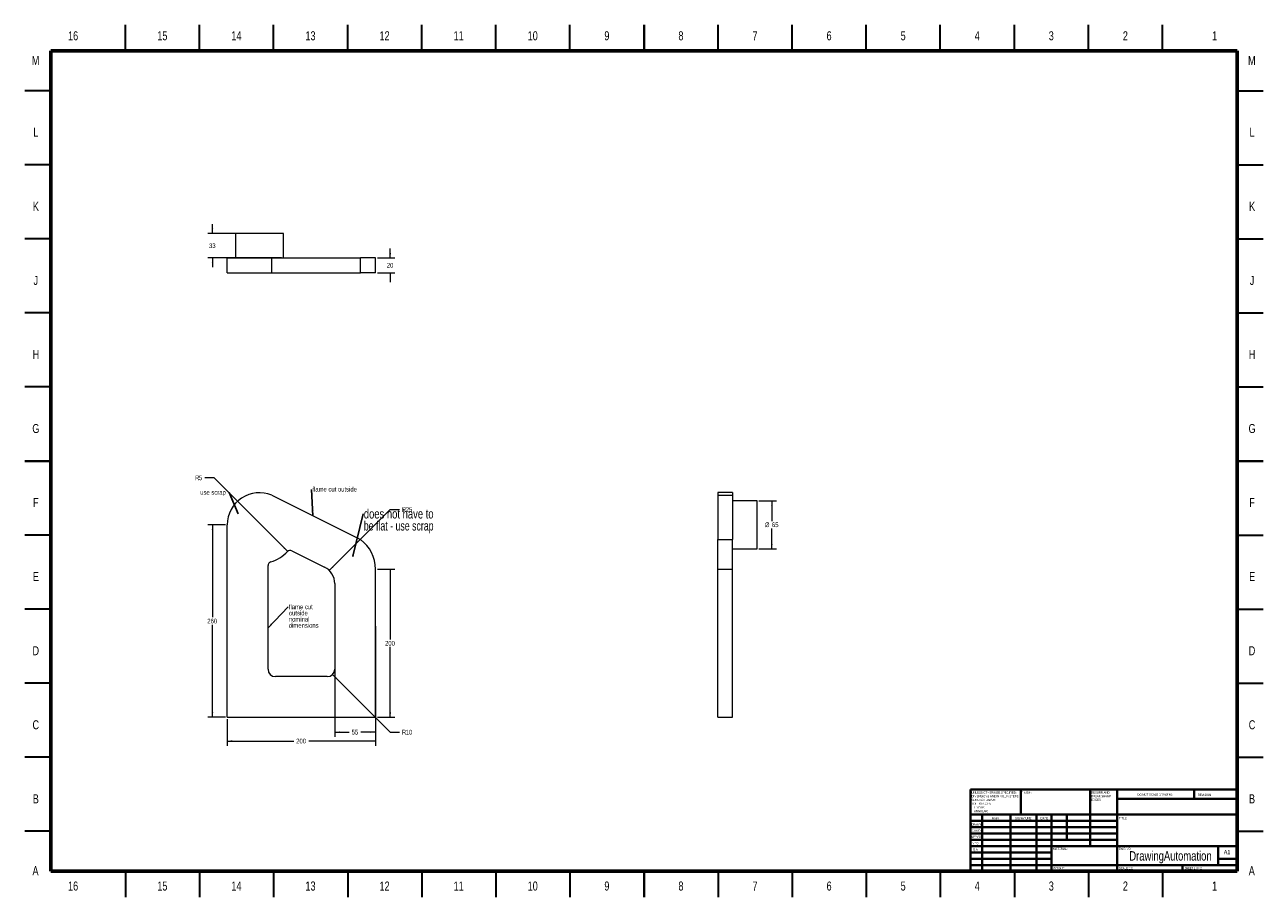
# Paper-space layout 'no cut' of a CAD drawing. Header units: millimetres. Extents: x 2 to 838, y 2 to 592.
import ezdxf

# ---------------------------------------------------------------- set-up
doc = ezdxf.new("R2010")
doc.units = ezdxf.units.MM
doc.styles.add('SLDTEXTSTYLE0', font='TXT', dxfattribs={"width": 0.75})
doc.styles.add('SLDTEXTSTYLE1', font='TXT', dxfattribs={"width": 0.686449})
doc.styles.add('SLDTEXTSTYLE2', font='TXT', dxfattribs={"width": 0.6875})
doc.styles.add('SLDTEXTSTYLE3', font='TXT', dxfattribs={"width": 0.697368})
doc.dimstyles.new('SLDDIMSTYLE0', dxfattribs={"dimtxt": 3.175, "dimasz": 3.302, "dimexe": 0, "dimexo": 0.0625, "dimgap": 0.79375, "dimtad": 0, "dimtih": 1, "dimtoh": 1, "dimlfac": 2, "dimrnd": 1e-09, "dimzin": 12, "dimdsep": 46, "dimtxsty": 'SLDTEXTSTYLE0', "dimsah": 1, "dimcen": 0.09, "dimadec": 0, "dimazin": 3, "dimtfac": 1, "dimtofl": 0, "dimtmove": 0, "dimatfit": 3, "dimfxl": 1, "dimfrac": 2, "dimtolj": 1, "dimtzin": 12, "dimarcsym": 0})
doc.dimstyles.new('SLDDIMSTYLE1', dxfattribs={"dimtxt": 3.175, "dimasz": 3.302, "dimexe": 0, "dimexo": 0.0625, "dimgap": 0.79375, "dimtad": 0, "dimtih": 1, "dimtoh": 1, "dimlfac": 2, "dimrnd": 1e-09, "dimzin": 12, "dimdsep": 46, "dimtxsty": 'SLDTEXTSTYLE0', "dimsah": 1, "dimcen": 0, "dimadec": 0, "dimazin": 3, "dimtfac": 1, "dimtofl": 0, "dimtmove": 0, "dimatfit": 3, "dimfxl": 1, "dimfrac": 2, "dimtolj": 1, "dimtzin": 12, "dimarcsym": 0})
doc.dimstyles.new('SLDDIMSTYLE2', dxfattribs={"dimtxt": 3.175, "dimasz": 3.302, "dimexe": 0, "dimexo": 0.0625, "dimgap": 0.79375, "dimtad": 0, "dimtih": 1, "dimtoh": 1, "dimlfac": 2, "dimrnd": 1e-09, "dimzin": 12, "dimdsep": 46, "dimtxsty": 'SLDTEXTSTYLE0', "dimsah": 1, "dimcen": 0.09, "dimadec": 0, "dimazin": 3, "dimtfac": 1, "dimtmove": 0, "dimatfit": 0, "dimfxl": 1, "dimfrac": 2, "dimtolj": 1, "dimtzin": 12, "dimarcsym": 0})
doc.dimstyles.new('SLDDIMSTYLE3', dxfattribs={"dimtxt": 0.18, "dimasz": 3.302, "dimexe": 0, "dimexo": 0.0625, "dimgap": 0, "dimtad": 0, "dimtih": 1, "dimtoh": 1, "dimdec": 0, "dimrnd": 1e-09, "dimzin": 0, "dimdsep": 46, "dimtxsty": 'Standard', "dimsah": 1, "dimcen": 0.09, "dimadec": 0, "dimazin": 0, "dimtfac": 3.302, "dimtdec": 0, "dimtofl": 0, "dimtmove": 0, "dimatfit": 3, "dimfxl": 1, "dimfrac": 2, "dimtolj": 1, "dimtzin": 0, "dimarcsym": 0})
doc.dimstyles.new('SLDDIMSTYLE4', dxfattribs={"dimtxt": 0.18, "dimasz": 1.016, "dimexe": 0, "dimexo": 0.0625, "dimgap": 0, "dimtad": 0, "dimtih": 1, "dimtoh": 1, "dimdec": 0, "dimrnd": 1e-09, "dimzin": 0, "dimdsep": 46, "dimtxsty": 'Standard', "dimblk1": 'DOT', "dimblk2": 'DOT', "dimsah": 1, "dimcen": 0.09, "dimadec": 0, "dimazin": 0, "dimtfac": 1.016, "dimtdec": 0, "dimtofl": 0, "dimtmove": 0, "dimatfit": 3, "dimldrblk": 'DOT', "dimfxl": 1, "dimfrac": 2, "dimtolj": 1, "dimtzin": 0, "dimarcsym": 0})

# ---------------------------------------------------------------- blocks, each defined once
blk = doc.blocks.new('SW_NOTE_6')
at = {"color": 0, "linetype": 'Continuous', "lineweight": 0, "char_height": 1.5, "attachment_point": 1, "style": 'SLDTEXTSTYLE0'}
for s, insert in [('UNLESS OTHERWISE SPECIFIED:', (0, 1.93)), ('TOLERANCES:', (0, -5.57)), ('SURFACE FINISH:', (0, -3.07)), ('DIMENSIONS ARE IN MILLIMETERS', (0, -0.57)), ('LINEAR:', (1.69, -8.07)), ('ANGULAR:', (1.69, -10.57))]:
    blk.add_mtext(s, dxfattribs=dict(at, insert=insert))
blk = doc.blocks.new('SW_NOTE_7')
at = {"color": 0, "linetype": 'Continuous', "lineweight": 0, "char_height": 1.5, "attachment_point": 1, "style": 'SLDTEXTSTYLE0'}
for s, insert in [('DEBURR AND', (0, 1.93)), ('BREAK SHARP', (0, -0.57)), ('EDGES', (0, -3.07))]:
    blk.add_mtext(s, dxfattribs=dict(at, insert=insert))
blk = doc.blocks.new('_D_11')
at = {"color": 7, "linetype": 'Continuous', "lineweight": 0}
for p, q in [((137.96, 253.96), (126.05, 253.96)), ((129.22, 253.96), (129.22, 191.48)), ((129.22, 123.96), (129.22, 186.44)), ((137.96, 123.96), (126.05, 123.96))]:
    blk.add_line(p, q, dxfattribs=at)
for points in [[(129.22, 253.96), (128.72, 250.65), (129.73, 250.65)], [(129.22, 123.96), (129.73, 127.26), (128.72, 127.26)]]:
    blk.add_solid(points, dxfattribs=at)
at = {"color": 7, "linetype": 'Continuous', "lineweight": 0, "insert": (125.71, 190.53), "char_height": 3.175, "attachment_point": 1, "style": 'SLDTEXTSTYLE0'}
blk.add_mtext('260', dxfattribs=at)
blk = doc.blocks.new('_D_12')
at = {"color": 7, "linetype": 'Continuous', "lineweight": 0}
for p, q in [((240.5, 223.96), (252.4, 223.96)), ((249.22, 223.96), (249.22, 176.48)), ((249.22, 123.96), (249.22, 171.44)), ((240.5, 123.96), (252.4, 123.96))]:
    blk.add_line(p, q, dxfattribs=at)
for points in [[(249.22, 223.96), (248.72, 220.65), (249.73, 220.65)], [(249.22, 123.96), (249.73, 127.26), (248.72, 127.26)]]:
    blk.add_solid(points, dxfattribs=at)
at = {"color": 7, "linetype": 'Continuous', "lineweight": 0, "insert": (245.71, 175.53), "char_height": 3.175, "attachment_point": 1, "style": 'SLDTEXTSTYLE0'}
blk.add_mtext('200', dxfattribs=at)
blk = doc.blocks.new('_D_13')
at = {"color": 7, "linetype": 'Continuous', "lineweight": 0}
for p, q in [((139.22, 122.69), (139.22, 104.78)), ((239.22, 122.69), (239.22, 104.78)), ((139.22, 107.96), (184.12, 107.96)), ((239.22, 107.96), (194.33, 107.96))]:
    blk.add_line(p, q, dxfattribs=at)
for points in [[(139.22, 107.96), (142.53, 107.45), (142.53, 108.46)], [(239.22, 107.96), (235.92, 108.46), (235.92, 107.45)]]:
    blk.add_solid(points, dxfattribs=at)
at = {"color": 7, "linetype": 'Continuous', "lineweight": 0, "insert": (185.71, 109.53), "char_height": 3.175, "attachment_point": 1, "style": 'SLDTEXTSTYLE0'}
blk.add_mtext('200', dxfattribs=at)
blk = doc.blocks.new('_D_14')
at = {"color": 7, "linetype": 'Continuous', "lineweight": 0}
for p, q in [((211.72, 185.44), (211.72, 110.78)), ((239.22, 185.44), (239.22, 110.78)), ((211.72, 113.96), (221.55, 113.96)), ((239.22, 113.96), (229.4, 113.96))]:
    blk.add_line(p, q, dxfattribs=at)
for points in [[(211.72, 113.96), (215.03, 113.45), (215.03, 114.46)], [(239.22, 113.96), (235.92, 114.46), (235.92, 113.45)]]:
    blk.add_solid(points, dxfattribs=at)
at = {"color": 7, "linetype": 'Continuous', "lineweight": 0, "insert": (223.13, 115.53), "char_height": 3.175, "attachment_point": 1, "style": 'SLDTEXTSTYLE0'}
blk.add_mtext('55', dxfattribs=at)
blk = doc.blocks.new('_D_15')
at = {"color": 7, "linetype": 'Continuous', "lineweight": 0}
for p, q in [((210.26, 152.92), (249.18, 113.96)), ((249.18, 113.96), (255.53, 113.96))]:
    blk.add_line(p, q, dxfattribs=at)
blk.add_solid([(210.26, 152.92), (212.23, 150.22), (212.95, 150.94)], dxfattribs=at)
at = {"color": 7, "linetype": 'Continuous', "lineweight": 0, "attachment_point": 1, "style": 'SLDTEXTSTYLE0'}
for s, insert, char_height in [('R', (257.12, 115.53), 3.17), ('10', (259.68, 115.53), 3.175)]:
    blk.add_mtext(s, dxfattribs=dict(at, insert=insert, char_height=char_height))
blk = doc.blocks.new('_D_16')
at = {"color": 7, "linetype": 'Continuous', "lineweight": 0}
for p, q in [((208.06, 223.08), (249.18, 264.24)), ((249.18, 264.24), (255.53, 264.24))]:
    blk.add_line(p, q, dxfattribs=at)
blk.add_solid([(208.06, 223.08), (210.75, 225.06), (210.03, 225.77)], dxfattribs=at)
at = {"color": 7, "linetype": 'Continuous', "lineweight": 0, "attachment_point": 1, "style": 'SLDTEXTSTYLE0'}
for s, insert, char_height in [('R', (257.12, 265.81), 3.17), ('25', (259.68, 265.81), 3.175)]:
    blk.add_mtext(s, dxfattribs=dict(at, insert=insert, char_height=char_height))
blk = doc.blocks.new('_D_17')
at = {"color": 7, "linetype": 'Continuous', "lineweight": 0}
for p, q in [((130.34, 285.62), (123.99, 285.62)), ((179.97, 235.93), (130.34, 285.62))]:
    blk.add_line(p, q, dxfattribs=at)
blk.add_solid([(179.97, 235.93), (178, 238.62), (177.28, 237.91)], dxfattribs=at)
at = {"color": 7, "linetype": 'Continuous', "lineweight": 0, "char_height": 3.17, "attachment_point": 1, "style": 'SLDTEXTSTYLE0'}
for s, insert in [('R', (117.5, 287.2)), ('5', (120.06, 287.2))]:
    blk.add_mtext(s, dxfattribs=dict(at, insert=insert))
blk = doc.blocks.new('SW_NOTE_8')
at = {"color": 0, "linetype": 'Continuous', "lineweight": 0, "insert": (-19.61, 1.74), "char_height": 3.175, "attachment_point": 1, "style": 'SLDTEXTSTYLE0'}
blk.add_mtext('use scrap', dxfattribs=at)
blk = doc.blocks.new('SW_NOTE_9')
at = {"color": 0, "linetype": 'Continuous', "lineweight": 0, "char_height": 6.35, "attachment_point": 1}
for s, insert, style in [('does not have to', (0.54, 3.25), 'SLDTEXTSTYLE0'), ('be flat - use scrap', (0.54, -4.86), 'SLDTEXTSTYLE3')]:
    blk.add_mtext(s, dxfattribs=dict(at, insert=insert, style=style))
blk = doc.blocks.new('_DOT')
at = {"color": 0, "linetype": 'ByBlock', "lineweight": -2}
blk.add_line((-0.5, 0), (-1, 0), dxfattribs=at)
at = {"color": 0, "linetype": 'ByBlock', "const_width": 0.5}
blk.add_lwpolyline([(-0.25, 0, 1), (0.25, 0, 1)], format="xyb", close=True, dxfattribs=at)
blk = doc.blocks.new('SW_NOTE_10')
at = {"color": 0, "linetype": 'Continuous', "lineweight": 0, "insert": (0.54, 1.71), "char_height": 3.175, "attachment_point": 1, "style": 'SLDTEXTSTYLE0'}
blk.add_mtext('flame cut outside', dxfattribs=at)
blk = doc.blocks.new('SW_NOTE_11')
at = {"color": 0, "linetype": 'Continuous', "lineweight": 0, "char_height": 3.175, "attachment_point": 1, "style": 'SLDTEXTSTYLE0'}
for s, insert in [('flame cut', (0.51, 1.57)), ('outside', (0.51, -2.61)), ('nominal', (0.51, -6.78)), ('dimensions', (0.51, -10.96))]:
    blk.add_mtext(s, dxfattribs=dict(at, insert=insert))
blk = doc.blocks.new('_D_18')
at = {"color": 7, "linetype": 'Continuous', "lineweight": 0}
for p, q in [((129.22, 450.64), (129.22, 456.99)), ((175.87, 450.64), (126.05, 450.64)), ((175.87, 434.14), (126.05, 434.14)), ((129.22, 434.14), (129.22, 427.79))]:
    blk.add_line(p, q, dxfattribs=at)
for points in [[(129.22, 450.64), (129.73, 453.94), (128.72, 453.94)], [(129.22, 434.14), (128.72, 430.84), (129.73, 430.84)]]:
    blk.add_solid(points, dxfattribs=at)
at = {"color": 7, "linetype": 'Continuous', "lineweight": 0, "insert": (126.88, 443.96), "char_height": 3.175, "attachment_point": 1, "style": 'SLDTEXTSTYLE0'}
blk.add_mtext('33', dxfattribs=at)
blk = doc.blocks.new('_D_19')
at = {"color": 7, "linetype": 'Continuous', "lineweight": 0}
for p, q in [((249.22, 434.14), (249.22, 440.49)), ((240.5, 434.14), (252.4, 434.14)), ((240.5, 424.14), (252.4, 424.14)), ((249.22, 424.14), (249.22, 417.79))]:
    blk.add_line(p, q, dxfattribs=at)
for points in [[(249.22, 434.14), (249.73, 437.44), (248.72, 437.44)], [(249.22, 424.14), (248.72, 420.84), (249.73, 420.84)]]:
    blk.add_solid(points, dxfattribs=at)
at = {"color": 7, "linetype": 'Continuous', "lineweight": 0, "insert": (246.88, 430.71), "char_height": 3.175, "attachment_point": 1, "style": 'SLDTEXTSTYLE0'}
blk.add_mtext('20', dxfattribs=at)
blk = doc.blocks.new('_D_20')
at = {"color": 7, "linetype": 'Continuous', "lineweight": 0}
for p, q in [((498.1, 270.21), (510, 270.21)), ((506.82, 270.21), (506.82, 256.48)), ((506.82, 237.71), (506.82, 251.44)), ((498.1, 237.71), (510, 237.71))]:
    blk.add_line(p, q, dxfattribs=at)
for points in [[(506.82, 270.21), (506.32, 266.9), (507.33, 266.9)], [(506.82, 237.71), (507.33, 241.01), (506.32, 241.01)]]:
    blk.add_solid(points, dxfattribs=at)
at = {"color": 7, "linetype": 'Continuous', "lineweight": 0, "char_height": 3.175, "attachment_point": 1, "style": 'SLDTEXTSTYLE0'}
for s, insert in [('%%c', (502.1, 255.53)), ('65', (506.87, 255.53))]:
    blk.add_mtext(s, dxfattribs=dict(at, insert=insert))

psp = doc.layouts.new('no cut')

# ---------------------------------------------------------------- linework, layer by layer
at = {"color": 7, "linetype": 'Continuous', "lineweight": 30}
for p, q in [((70.5, 574), (70.5, 591.5)), ((120.5, 574), (120.5, 591.5)), ((170.5, 574), (170.5, 591.5)), ((220.5, 574), (220.5, 591.5)), ((270.5, 574), (270.5, 591.5)), ((320.5, 574), (320.5, 591.5)), ((370.5, 574), (370.5, 591.5)), ((420.5, 591.5), (420.5, 574)), ((420.5, 574), (420.5, 591.5)), ((470.5, 574), (470.5, 591.5)), ((520.5, 574), (520.5, 591.5)), ((570.5, 574), (570.5, 591.5)), ((620.5, 574), (620.5, 591.5)), ((670.5, 574), (670.5, 591.5)), ((720.5, 574), (720.5, 591.5)), ((770.5, 574), (770.5, 591.5)), ((20, 547), (2.5, 547)), ((821, 547), (838.5, 547)), ((20, 497), (2.5, 497)), ((821, 497), (838.5, 497)), ((20, 447), (2.5, 447)), ((821, 447), (838.5, 447)), ((20, 397), (2.5, 397)), ((821, 397), (838.5, 397)), ((20, 347), (2.5, 347)), ((821, 347), (838.5, 347)), ((2.5, 297), (20, 297)), ((20, 297), (2.5, 297)), ((838.5, 297), (821, 297)), ((821, 297), (838.5, 297)), ((20, 247), (2.5, 247)), ((821, 247), (838.5, 247)), ((20, 197), (2.5, 197)), ((821, 197), (838.5, 197)), ((20, 147), (2.5, 147)), ((821, 147), (838.5, 147)), ((20, 97), (2.5, 97)), ((821, 97), (838.5, 97)), ((20, 47), (2.5, 47)), ((821, 47), (838.5, 47)), ((70.5, 20), (70.5, 2.5)), ((120.5, 20), (120.5, 2.5)), ((170.5, 20), (170.5, 2.5)), ((220.5, 20), (220.5, 2.5)), ((270.5, 20), (270.5, 2.5)), ((320.5, 20), (320.5, 2.5)), ((370.5, 20), (370.5, 2.5)), ((420.5, 2.5), (420.5, 20)), ((420.5, 20), (420.5, 2.5)), ((470.5, 20), (470.5, 2.5)), ((520.5, 20), (520.5, 2.5)), ((570.5, 20), (570.5, 2.5)), ((620.5, 20), (620.5, 2.5)), ((670.5, 20), (670.5, 2.5)), ((720.5, 20), (720.5, 2.5)), ((770.5, 20), (770.5, 2.5))]:
    psp.add_line(p, q, dxfattribs=at)
at = {"color": 7, "linetype": 'Continuous', "lineweight": 60}
for p, q in [((20, 20), (20, 574)), ((20, 574), (821, 574)), ((821, 574), (821, 20)), ((821, 20), (20, 20))]:
    psp.add_line(p, q, dxfattribs=at)
at = {"color": 7, "linetype": 'Continuous', "lineweight": 15}
for p, q in [((144.6417, 450.64), (144.6417, 434.14)), ((177.1417, 450.64), (144.6417, 450.64)), ((177.1417, 434.14), (177.1417, 450.64)), ((139.225, 424.14), (139.225, 434.14)), ((139.225, 434.14), (169.225, 434.14)), ((169.225, 424.14), (169.225, 434.14)), ((169.225, 434.14), (229.225, 434.14)), ((229.225, 424.14), (229.225, 434.14)), ((239.225, 434.14), (229.225, 434.14)), ((239.225, 424.14), (239.225, 434.14)), ((139.225, 424.14), (169.225, 424.14)), ((169.225, 424.14), (229.225, 424.14)), ((239.225, 424.14), (229.225, 424.14)), ((169.225, 273.9567), (229.225, 243.9567)), ((480.325, 275.6233), (470.325, 275.6233)), ((470.325, 275.6233), (470.325, 273.9567)), ((470.325, 273.9567), (480.325, 273.9567)), ((470.325, 273.9567), (470.325, 243.9567)), ((480.325, 275.6233), (480.325, 273.9567)), ((480.325, 273.9567), (480.325, 243.9567)), ((496.825, 270.2067), (480.325, 270.2067)), ((496.825, 253.9567), (496.825, 270.2067)), ((139.225, 123.9567), (139.225, 253.9567)), ((496.825, 237.7067), (496.825, 253.9567)), ((470.325, 223.9567), (470.325, 243.9567)), ((470.325, 243.9567), (480.325, 243.9567)), ((480.325, 223.9567), (480.325, 243.9567)), ((182.8569, 236.3948), (204.8152, 225.4156)), ((480.325, 237.7067), (496.825, 237.7067)), ((166.725, 156.4567), (166.725, 226.4409)), ((239.225, 123.9567), (239.225, 223.9567)), ((470.325, 223.9567), (480.325, 223.9567)), ((470.325, 123.9567), (470.325, 223.9567)), ((480.325, 123.9567), (480.325, 223.9567)), ((211.725, 214.2353), (211.725, 156.4567)), ((206.725, 151.4567), (171.725, 151.4567)), ((139.225, 123.9567), (239.225, 123.9567)), ((470.325, 123.9567), (480.325, 123.9567))]:
    psp.add_line(p, q, dxfattribs=at)
at = {"color": 7, "linetype": 'Continuous', "lineweight": 40}
for p, q in [((641, 75.25), (821, 75.25)), ((641, 75.25), (641, 20)), ((674.8, 58.25), (674.8, 75.25)), ((721.6, 75.25), (721.6, 37)), ((739.8, 75.25), (739.8, 20)), ((791.8, 68.875), (791.8, 75.25)), ((821, 68.875), (739.8, 68.875)), ((821, 58.25), (641, 58.25)), ((739.8, 54), (641, 54)), ((648.8, 58.25), (648.8, 20)), ((667.991, 58.25), (667.991, 20)), ((685.3989, 58.25), (685.3989, 20)), ((695.6, 20), (695.6, 58.25)), ((706, 41.25), (706, 58.25)), ((739.8, 49.75), (641, 49.75)), ((739.8, 45.5), (641, 45.5)), ((739.8, 41.25), (641, 41.25)), ((695.6, 37), (641, 37)), ((695.6, 37), (821, 37)), ((808, 24.25), (808, 37)), ((695.6, 32.7499), (641, 32.7499)), ((695.6, 28.5), (641, 28.5)), ((821, 28.5), (808, 28.5)), ((641, 24.25), (821, 24.25)), ((784, 20), (784, 24.25))]:
    psp.add_line(p, q, dxfattribs=at)
at = {"color": 7, "linetype": 'Continuous', "lineweight": 15}
for centre, radius, start, end in [((160.8917, 253.9567), 21.6667, 67.3801351, 180), ((214.225, 223.9567), 25, 0, 53.1301024), ((160.8917, 253.9567), 26.25, 286.8492796, 316.4787282), ((181.7388, 234.1587), 2.5, 63.4349488, 136.4787282), ((169.225, 226.4409), 2.5, 106.8492796, 180), ((199.225, 214.2353), 12.5, 0, 63.4349488), ((171.725, 156.4567), 5, 180, 270), ((206.725, 156.4567), 5, 270, 0)]:
    psp.add_arc(centre, radius, start, end, dxfattribs=at)

# ---------------------------------------------------------------- block references
at = {"color": 7, "linetype": 'Continuous', "lineweight": 0}
for name, p in [('SW_NOTE_8', (140.5531, 275.6627)), ('SW_NOTE_10', (196.0863, 277.8715)), ('SW_NOTE_9', (230.8259, 261.2828)), ('SW_NOTE_11', (180.2234, 198.5543)), ('SW_NOTE_6', (641.5937, 71.9874)), ('SW_NOTE_7', (722.3092, 72.0695))]:
    psp.add_blockref(name, p, dxfattribs=at)

# ---------------------------------------------------------------- texts
for s, insert, char_height, attachment_point, style in [('16', (35.1272, 587.1137), 6.096, 2, 'SLDTEXTSTYLE0'), ('15', (95.3772, 587.1137), 6.096, 2, 'SLDTEXTSTYLE0'), ('14', (145.3772, 587.1137), 6.096, 2, 'SLDTEXTSTYLE0'), ('13', (195.3772, 587.1137), 6.096, 2, 'SLDTEXTSTYLE0'), ('12', (245.3772, 587.1137), 6.096, 2, 'SLDTEXTSTYLE0'), ('11', (295.3772, 587.1137), 6.096, 2, 'SLDTEXTSTYLE0'), ('10', (345.3772, 587.1137), 6.096, 2, 'SLDTEXTSTYLE0'), ('9', (395.4386, 587.1137), 6.096, 2, 'SLDTEXTSTYLE0'), ('8', (445.4386, 587.1137), 6.096, 2, 'SLDTEXTSTYLE0'), ('7', (495.4386, 587.1137), 6.096, 2, 'SLDTEXTSTYLE0'), ('6', (545.4386, 587.1137), 6.096, 2, 'SLDTEXTSTYLE0'), ('5', (595.4386, 587.1137), 6.096, 2, 'SLDTEXTSTYLE0'), ('4', (645.4386, 587.1137), 6.096, 2, 'SLDTEXTSTYLE0'), ('3', (695.4386, 587.1137), 6.096, 2, 'SLDTEXTSTYLE0'), ('2', (745.4386, 587.1137), 6.096, 2, 'SLDTEXTSTYLE0'), ('1', (805.6886, 587.1137), 6.096, 2, 'SLDTEXTSTYLE0'), ('M', (9.7904, 570.4757), 6.096, 2, 'SLDTEXTSTYLE0'), ('M', (830.7904, 570.4757), 6.096, 2, 'SLDTEXTSTYLE0'), ('L', (9.9344, 521.9757), 6.096, 2, 'SLDTEXTSTYLE0'), ('L', (830.9344, 521.9757), 6.096, 2, 'SLDTEXTSTYLE0'), ('K', (9.9809, 471.9757), 6.096, 2, 'SLDTEXTSTYLE0'), ('K', (830.9809, 471.9757), 6.096, 2, 'SLDTEXTSTYLE0'), ('J', (9.945, 421.9757), 6.096, 2, 'SLDTEXTSTYLE0'), ('J', (830.945, 421.9757), 6.096, 2, 'SLDTEXTSTYLE0'), ('H', (9.9852, 371.9757), 6.096, 2, 'SLDTEXTSTYLE0'), ('H', (830.9852, 371.9757), 6.096, 2, 'SLDTEXTSTYLE0'), ('G', (9.9809, 321.9757), 6.096, 2, 'SLDTEXTSTYLE0'), ('G', (830.9809, 321.9757), 6.096, 2, 'SLDTEXTSTYLE0'), ('F', (9.9365, 271.9757), 6.096, 2, 'SLDTEXTSTYLE0'), ('F', (830.9365, 271.9757), 6.096, 2, 'SLDTEXTSTYLE0'), ('E', (10.0106, 221.9757), 6.096, 2, 'SLDTEXTSTYLE0'), ('E', (831.0106, 221.9757), 6.096, 2, 'SLDTEXTSTYLE0'), ('D', (9.9302, 171.9757), 6.096, 2, 'SLDTEXTSTYLE0'), ('D', (830.9302, 171.9757), 6.096, 2, 'SLDTEXTSTYLE0'), ('C', (9.9365, 121.9757), 6.096, 2, 'SLDTEXTSTYLE0'), ('C', (830.9365, 121.9757), 6.096, 2, 'SLDTEXTSTYLE0'), ('B', (9.9534, 71.9757), 6.096, 2, 'SLDTEXTSTYLE0'), ('FINISH:', (675.3713, 73.9193), 1.5, 1, 'SLDTEXTSTYLE0'), ('DO NOT SCALE DRAWING', (753.6146, 72.533), 1.5, 1, 'SLDTEXTSTYLE0'), ('REVISION', (794.3276, 72.3349), 1.5, 1, 'SLDTEXTSTYLE0'), ('B', (830.9534, 71.9757), 6.096, 2, 'SLDTEXTSTYLE0'), ('DRAWN', (641.6434, 52.3848), 1.5, 1, 'SLDTEXTSTYLE1'), ('NAME', (655.3222, 56.5015), 1.5, 1, 'SLDTEXTSTYLE0'), ('SIGNATURE', (671.0336, 56.5618), 1.5, 1, 'SLDTEXTSTYLE0'), ('DATE', (688.2147, 56.5762), 1.5, 1, 'SLDTEXTSTYLE0'), ('TITLE:', (741.0902, 56.5762), 1.5, 1, 'SLDTEXTSTYLE0'), ("APPV'D", (641.4017, 44.0659), 1.5, 1, 'SLDTEXTSTYLE0'), ("CHK'D", (641.9392, 48.1619), 1.5, 1, 'SLDTEXTSTYLE0'), ('MFG', (642.124, 39.7158), 1.5, 1, 'SLDTEXTSTYLE0'), ('Q.A', (642.509, 35.5047), 1.5, 1, 'SLDTEXTSTYLE0'), ('MATERIAL:', (696.6459, 35.9861), 1.5, 1, 'SLDTEXTSTYLE0'), ('DrawingAutomation', (775.8813, 33.6069), 6.35, 2, 'SLDTEXTSTYLE0'), ('DWG NO.', (740.953, 35.9861), 1.5, 1, 'SLDTEXTSTYLE0'), ('A1', (811.8712, 34.4064), 2.91042, 1, 'SLDTEXTSTYLE0'), ('A', (9.7566, 23.4757), 6.096, 2, 'SLDTEXTSTYLE0'), ('WEIGHT:', (696.6178, 22.9493), 1.4986, 1, 'SLDTEXTSTYLE0'), ('SCALE:1:2', (741.074, 22.9001), 1.5, 1, 'SLDTEXTSTYLE0'), ('SHEET 2 OF 2', (785.4783, 22.9001), 1.5, 1, 'SLDTEXTSTYLE2'), ('A', (830.7566, 23.4757), 6.096, 2, 'SLDTEXTSTYLE0'), ('16', (35.1272, 13.1137), 6.096, 2, 'SLDTEXTSTYLE0'), ('15', (95.3772, 13.1137), 6.096, 2, 'SLDTEXTSTYLE0'), ('14', (145.3772, 13.1137), 6.096, 2, 'SLDTEXTSTYLE0'), ('13', (195.3772, 13.1137), 6.096, 2, 'SLDTEXTSTYLE0'), ('12', (245.3772, 13.1137), 6.096, 2, 'SLDTEXTSTYLE0'), ('11', (295.3772, 13.1137), 6.096, 2, 'SLDTEXTSTYLE0'), ('10', (345.3772, 13.1137), 6.096, 2, 'SLDTEXTSTYLE0'), ('9', (395.4386, 13.1137), 6.096, 2, 'SLDTEXTSTYLE0'), ('8', (445.4386, 13.1137), 6.096, 2, 'SLDTEXTSTYLE0'), ('7', (495.4386, 13.1137), 6.096, 2, 'SLDTEXTSTYLE0'), ('6', (545.4386, 13.1137), 6.096, 2, 'SLDTEXTSTYLE0'), ('5', (595.4386, 13.1137), 6.096, 2, 'SLDTEXTSTYLE0'), ('4', (645.4386, 13.1137), 6.096, 2, 'SLDTEXTSTYLE0'), ('3', (695.4386, 13.1137), 6.096, 2, 'SLDTEXTSTYLE0'), ('2', (745.4386, 13.1137), 6.096, 2, 'SLDTEXTSTYLE0'), ('1', (805.6886, 13.1137), 6.096, 2, 'SLDTEXTSTYLE0')]:
    psp.add_mtext(s, dxfattribs=dict(at, insert=insert, char_height=char_height, attachment_point=attachment_point, style=style))

# ---------------------------------------------------------------- dimensions: what is measured, and where the dimension line sits
for base, p1, p2, dimstyle, picture, middle in [((129.225, 434.14), (177.1417, 450.64), (177.1417, 434.14), 'SLDDIMSTYLE2', '_D_18', (129.225, 442.39)), ((249.225, 424.14), (239.225, 434.14), (239.225, 424.14), 'SLDDIMSTYLE2', '_D_19', (249.225, 429.14)), ((129.225, 253.9567), (139.225, 123.9567), (139.225, 253.9567), 'SLDDIMSTYLE0', '_D_11', (129.225, 188.9567)), ((249.225, 223.9567), (239.225, 123.9567), (239.225, 223.9567), 'SLDDIMSTYLE0', '_D_12', (249.225, 173.9567))]:
    dim = psp.add_linear_dim(base=base, p1=p1, p2=p2, angle=90, dimstyle=dimstyle, dxfattribs=at)
    dim.commit()
    dim.dimension.update_dxf_attribs({"geometry": picture, "text_midpoint": middle, "dimtype": 160})
for center, mpoint, picture, middle in [((181.7388, 234.1587), (179.9722, 235.9277), '_D_17', (119.9512, 285.6233)), ((199.225, 214.2353), (208.0597, 223.0782), '_D_16', (260.7408, 264.2353)), ((206.725, 156.4567), (210.2586, 152.9192), '_D_15', (260.7408, 113.9567))]:
    dim = psp.add_radius_dim(center=center, mpoint=mpoint, dimstyle='SLDDIMSTYLE1', dxfattribs=at)
    dim.commit()
    dim.dimension.update_dxf_attribs({"geometry": picture, "text_midpoint": middle, "dimtype": 164})
dim = psp.add_linear_dim(base=(506.825, 237.7067), p1=(496.825, 270.2067), p2=(496.825, 237.7067), angle=90, text='%%c<>', dimstyle='SLDDIMSTYLE0', dxfattribs=at)
dim.commit()
dim.dimension.update_dxf_attribs({"geometry": '_D_20', "text_midpoint": (506.825, 253.9567), "dimtype": 160})
for base, p1, p2, picture, middle in [((239.225, 113.9567), (211.725, 186.7087), (239.225, 186.7087), '_D_14', (225.475, 113.9567)), ((239.225, 107.9567), (139.225, 123.9567), (239.225, 123.9567), '_D_13', (189.225, 107.9567))]:
    dim = psp.add_linear_dim(base=base, p1=p1, p2=p2, dimstyle='SLDDIMSTYLE0', dxfattribs=at)
    dim.commit()
    dim.dimension.update_dxf_attribs({"geometry": picture, "text_midpoint": middle, "dimtype": 160})

# ---------------------------------------------------------------- leaders
for points, dimstyle in [([(197.0446, 260.0469), (196.0863, 277.8715)], 'SLDDIMSTYLE3'), ([(146.4531, 261.4126), (140.5531, 275.6627)], 'SLDDIMSTYLE3'), ([(224.0421, 232.7443), (230.8259, 261.2828)], 'SLDDIMSTYLE4'), ([(166.725, 184.3831), (180.2234, 198.5543)], 'SLDDIMSTYLE3')]:
    psp.add_leader(points, dimstyle=dimstyle, dxfattribs=at)

doc.saveas('drawing.dxf')
